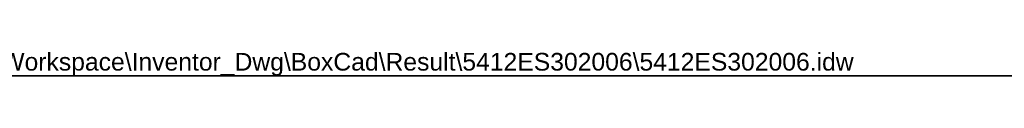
# Model space of a CAD drawing. Header units: inches. Extents: x 0 to 120, y -11 to 78.
# Tile 3 of 6: x 47.835 to 83.997, y 77.094 to 78.02. Entities that reach past the tile are written whole.
import ezdxf

# ---------------------------------------------------------------- set-up
doc = ezdxf.new("R2010")
doc.units = ezdxf.units.IN
doc.header["$LTSCALE"] = 7.213522
doc.header["$MEASUREMENT"] = 0
doc.layers.get('0').update_dxf_attribs({"lineweight": 25})
doc.layers.add('Sketch Geometry(ANSI)', color=7, linetype='Continuous', lineweight=25)
doc.layers.add('Symbols(ANSI)', color=7, linetype='Continuous', lineweight=25)
doc.styles.add('Current-ANSI', font='arial.ttf')

# ---------------------------------------------------------------- blocks, each defined once
blk = doc.blocks.new('Borders 12_EXM - B (Inch)')
at = {"layer": 'Sketch Geometry(ANSI)', "linetype": 'Continuous', "lineweight": 35}
blk.add_line((16.3979, 10.6915), (0.5229, 10.6915), dxfattribs=at)
at = {"layer": 'Symbols(ANSI)', "color": 7, "style": 'Current-ANSI'}
blk.add_attdef('FILENAME_AND_PATH_001', (6.0203, 10.7181), '', height=0.09, dxfattribs=at)

msp = doc.modelspace()

# ---------------------------------------------------------------- block references
at = {"xscale": 7.213521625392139, "yscale": 7.213521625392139, "zscale": 7.213521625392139}
msp.add_blockref('Borders 12_EXM - B (Inch)', (0, 0), dxfattribs=at).add_auto_attribs({'FILENAME_AND_PATH_001': 'C:\\Vault_Workspace\\Inventor_Dwg\\BoxCad\\Result\\5412ES302006\\5412ES302006.idw'})

doc.saveas('drawing.dxf')
